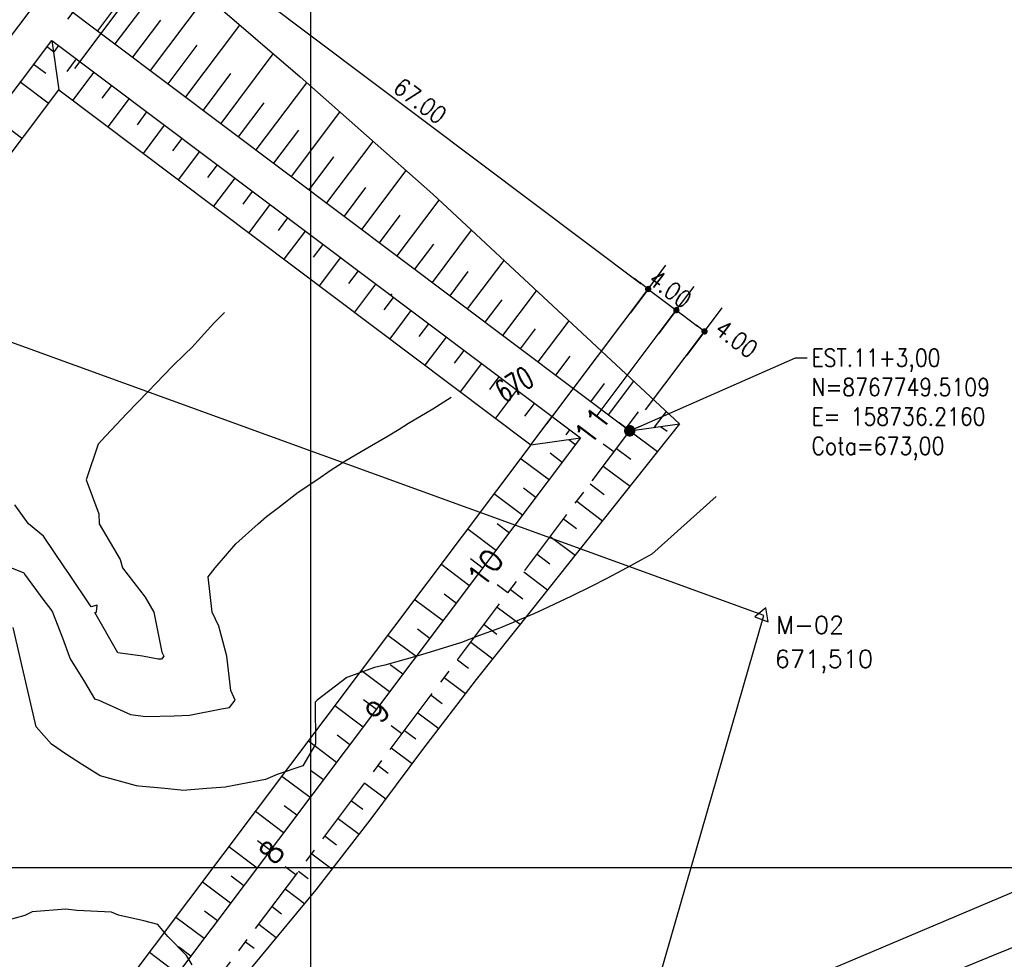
# Model space of a CAD drawing. Header units: millimetres. Extents: x 158365 to 159725, y 8767237 to 8767959.
# Tile 8 of 10: x 158667 to 158779, y 8767690 to 8767796. Entities that reach past the tile are written whole.
import ezdxf
from ezdxf.enums import TextEntityAlignment as Align

# ---------------------------------------------------------------- set-up
doc = ezdxf.new("R2010")
doc.units = ezdxf.units.MM
doc.header["$LTSCALE"] = 5
doc.linetypes.add('CENTER', pattern=[50.800000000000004, 31.75, -6.35, 6.35, -6.35])
for name, color, linetype in [('$CURVAS1', 30, 'Continuous'), ('$CURVAS2', 40, 'Continuous'), ('AREA_ESPECIAL', 3, 'Continuous'), ('CERCA', 3, 'CERCA_LINE'), ('MALHA', 9, 'Continuous'), ('MALHA_100', 7, 'Continuous'), ('TER-BERMA', 103, 'Continuous'), ('TER-COORDENADAS', 101, 'Continuous'), ('TER-COTAS', 101, 'Continuous'), ('TER-EIXO', 100, 'CENTER'), ('TER-ESTACAS', 100, 'Continuous'), ('TER-OFFSET', 102, 'Continuous'), ('TER-OFFSET-LINHA', 101, 'Continuous'), ('TEXTO', 2, 'Continuous'), ('TXT_COORD', 3, 'Continuous'), ('TXT_CURVA', 2, 'Continuous')]:
    doc.layers.add(name, color=color, linetype=linetype)
doc.styles.add('GEOSIS', font='ROMANS.SHX')
doc.styles.add('ROMANS', font='romans.shx', dxfattribs={"width": 0.85})
doc.styles.add('SIMPLEX', font='simplex', dxfattribs={"height": 0.2})
doc.linetypes.add('CERCA_LINE', pattern='A,0.5,-0.2,["X",Standard,S=0.1,R=0,X=-0.1,Y=-0.05],-0.25', length=0.95)
doc.dimstyles.new('COTA-500-EXTERNA', dxfattribs={"dimtxt": 2, "dimasz": 1, "dimexe": 0, "dimexo": 3, "dimgap": 0.5, "dimtad": 1, "dimzin": 4, "dimdsep": 46, "dimtxsty": 'ROMANS', "dimblk1": 'DOT1', "dimblk2": 'DOT1', "dimsah": 1, "dimcen": 0.2, "dimclrd": 256, "dimclre": 256, "dimclrt": 102, "dimadec": 0, "dimazin": 0, "dimtfac": 1, "dimtix": 1, "dimtmove": 2, "dimatfit": 3, "dimldrblk": 'DOT1', "dimfxl": 0, "dimtvp": 0.025, "dimtolj": 1, "dimtzin": 4, "dimlwd": -1, "dimlwe": -1, "dimarcsym": 0})

# ---------------------------------------------------------------- blocks, each defined once
blk = doc.blocks.new('DOT1')
for p, q in [((0, 0), (1.687538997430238e-14, 3.360000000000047)), ((0, 1.091393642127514e-11), (0, -3.360000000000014))]:
    blk.add_line(p, q)
at = {"linetype": 'ByBlock'}
blk.add_line((0, 0), (-1.2, 0), dxfattribs=at)
at = {"color": 0, "linetype": 'ByBlock', "const_width": 0.36}
blk.add_lwpolyline([(-0.1800000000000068, 0, 1), (0.1800000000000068, 0, 1)], format="xyb", close=True, dxfattribs=at)
blk = doc.blocks.new('*D26')
at = {"layer": 'Defpoints', "color": 0}
for p in [(158684.7520659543, 8767805.862502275), (158670.6718367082, 8767793.793614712), (158671.4647684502, 8767788.192609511, -33.68120000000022)]:
    blk.add_point(p, dxfattribs=at)
at = {"layer": 'TER-COTAS'}
for p, q in [((158680.7558553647, 8767808.867548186), (158679.9566132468, 8767809.468557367)), ((158672.4748642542, 8767796.191341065), (158681.5550974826, 8767808.266539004)), ((158681.5550974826, 8767808.266539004), (158684.7520659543, 8767805.862502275)), ((158673.2677959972, 8767790.590335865), (158684.7520659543, 8767805.862502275)), ((158685.5513080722, 8767805.261493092), (158686.3505501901, 8767804.660483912))]:
    blk.add_line(p, q, dxfattribs=at)
for p, rotation in [((158681.5550974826, 8767808.266539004), 323.0577907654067), ((158684.7520659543, 8767805.862502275), 143.0577907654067)]:
    blk.add_blockref('DOT1', p, dxfattribs=dict(at, rotation=rotation))
at = {"layer": 'TER-COTAS', "color": 102, "insert": (158684.0550954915, 8767808.263383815), "char_height": 2, "attachment_point": 5, "rotation": 323.0577907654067, "style": 'ROMANS'}
blk.add_mtext('\\A1;4.00', dxfattribs=at)
blk = doc.blocks.new('*D28')
at = {"layer": 'Defpoints', "color": 0}
for p in [(158741.4982563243, 8767763.190850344), (158730.614995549, 8767748.717926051), (158725.0139903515, 8767747.924994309, -33.68120000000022)]:
    blk.add_point(p, dxfattribs=at)
at = {"layer": 'TER-COTAS'}
for p, q in [((158737.5020457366, 8767766.195896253), (158736.7028036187, 8767766.796905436)), ((158726.8170178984, 8767750.322720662), (158738.3012878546, 8767765.59488707)), ((158738.3012878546, 8767765.59488707), (158741.4982563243, 8767763.190850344)), ((158732.4180230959, 8767751.115652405), (158741.4982563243, 8767763.190850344)), ((158742.2974984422, 8767762.58984116), (158743.0967405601, 8767761.988831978))]:
    blk.add_line(p, q, dxfattribs=at)
for p, rotation in [((158738.3012878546, 8767765.59488707), 323.0577907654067), ((158741.4982563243, 8767763.190850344), 143.0577907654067)]:
    blk.add_blockref('DOT1', p, dxfattribs=dict(at, rotation=rotation))
at = {"layer": 'TER-COTAS', "color": 102, "insert": (158740.8012858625, 8767765.591731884), "char_height": 2, "attachment_point": 5, "rotation": 323.0577907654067, "style": 'ROMANS'}
blk.add_mtext('\\A1;4.00', dxfattribs=at)

msp = doc.modelspace()

# ---------------------------------------------------------------- linework, layer by layer
at = {"layer": '$CURVAS1'}
msp.add_polyline3d([(158666.091, 8767733.958, 670), (158667.4931, 8767733.3921, 670), (158667.5641, 8767733.2389, 670), (158669.7635, 8767730.2782, 670), (158670.5605, 8767729.2318, 670), (158670.7425, 8767728.958, 670), (158671.8885, 8767726.0283, 670), (158672.6462, 8767723.958, 670), (158672.7687, 8767723.6482, 670), (158674.3839, 8767721.0375, 670), (158675.5123, 8767719.1355, 670), (158676.0181, 8767718.958, 670), (158679.6139, 8767717.3387, 670), (158681.344, 8767717.1173, 670), (158684.5346, 8767717.18, 670), (158686.275, 8767717.2554, 670), (158689.9313, 8767717.9733, 670), (158690.8358, 8767718.1336, 670), (158691.4798, 8767718.958, 670), (158690.97, 8767720.0508, 670), (158690.5346, 8767723.958, 670), (158689.6167, 8767727.3442, 670), (158688.8608, 8767728.958, 670), (158688.4199, 8767732.9655, 670), (158689.1911, 8767733.958, 670), (158691.5498, 8767736.7057, 670), (158694.0908, 8767738.958, 670), (158695.0101, 8767739.785, 670), (158696.3617, 8767740.8343, 670), (158698.6294, 8767742.5465, 670), (158700.7436, 8767743.958, 670), (158702.3536, 8767745.098, 670), (158704.024, 8767746.1589, 670), (158706.1931, 8767747.4191, 670), (158708.8136, 8767748.958, 670), (158710.0484, 8767749.7084, 670), (158711.1422, 8767750.3951, 670), (158713.8925, 8767752.0203, 670), (158715.9668721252, 8767753.312041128, 670)], dxfattribs=at)
at = {"layer": '$CURVAS2'}
for points in [[(158690.2570003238, 8767762.920746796, 669), (158689.0476, 8767761.71, 669), (158686.5378, 8767758.958, 669), (158685.7809, 8767758.2434, 669), (158684.3396, 8767756.7899, 669), (158682.4614, 8767754.8825, 669), (158681.5996, 8767753.958, 669), (158679.1634, 8767751.4785, 669), (158676.7891, 8767748.958, 669), (158675.9125, 8767747.9803, 669), (158674.5742, 8767743.958, 669), (158675.9947, 8767740.1002, 669), (158676.0243, 8767738.958, 669), (158678.4091, 8767734.929, 669), (158678.6962, 8767733.958, 669), (158681.2682, 8767730.6471, 669), (158682.25, 8767728.958, 669), (158683.1578, 8767724.4263, 669), (158683.3759, 8767723.958, 669), (158683.0942, 8767723.6169, 669), (158682.7503, 8767723.6114, 669), (158680.9715, 8767723.958, 669), (158678.1428, 8767724.3415, 669), (158675.5542, 8767728.9059, 669), (158675.7281, 8767728.958, 669), (158675.8068, 8767729.7245, 669), (158675.1307, 8767729.5439, 669), (158672.6113, 8767733.3334, 669), (158672.1356, 8767733.958, 669), (158669.7211, 8767737.553, 669), (158668.0257, 8767738.958, 669), (158666.4944, 8767741.0995, 669)], [(158746.034602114, 8767742.074646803, 671), (158738.7092, 8767735.5291, 671), (158737.4885, 8767734.8283, 671), (158735.8705, 8767733.958, 671), (158733.544, 8767732.7172, 671), (158731.898, 8767731.9068, 671), (158729.547, 8767730.7112, 671), (158725.7503, 8767728.958, 671), (158725.4845, 8767728.8362, 671), (158725.3318, 8767728.7744, 671), (158721.3565, 8767727.0922, 671), (158719.0799, 8767726.2705, 671), (158717.1403, 8767725.5247, 671), (158713.0772, 8767724.2653, 671), (158712.8169, 8767724.1715, 671), (158712.0765, 8767723.958, 671), (158708.4392, 8767722.9269, 671), (158707.2833, 8767722.6774, 671), (158704.1392, 8767721.5269, 671), (158700.7625, 8767718.958, 671), (158700.5376, 8767718.73, 671), (158700.581, 8767713.958, 671), (158699.1416, 8767711.5221, 671), (158696.2155, 8767710.5417, 671), (158694.919, 8767709.9672, 671), (158690.505, 8767709.1207, 671), (158690.3584, 8767709.0885, 671), (158688.2648, 8767708.958, 671), (158685.5335, 8767708.7383, 671), (158685.32, 8767708.7508, 671), (158683.4869, 8767708.958, 671), (158680.5493, 8767709.2094, 671), (158680.2752, 8767709.2549, 671), (158676.1435, 8767710.3979, 671), (158674.0522, 8767711.7009, 671), (158672.3386, 8767712.7881, 671), (158670.6213, 8767713.958, 671), (158668.9131, 8767715.937, 671), (158666.3054000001, 8767727.1944, 671)], [(158686.5998, 8767688.958, 672), (158685.9525, 8767690.0158, 672), (158683.8161, 8767692.173, 672), (158682.7047, 8767693.5201, 672), (158681.1038, 8767693.958, 672), (158678.2286, 8767694.568, 672), (158677.4473, 8767694.9106, 672), (158673.4992, 8767695.1092, 672), (158672.2689, 8767695.2674, 672), (158668.4319, 8767694.9746, 672), (158667.6245, 8767694.5562, 672), (158665.4185, 8767693.958, 672), (158663.4272, 8767692.9508, 672), (158662.5076, 8767693.126, 672), (158659.3677, 8767691.0699, 672), (158656.3269, 8767690.7646, 672), (158654.9245, 8767689.9562, 672), (158653.3411, 8767688.958, 672)]]:
    msp.add_polyline3d(points, dxfattribs=at)
at = {"layer": 'AREA_ESPECIAL'}
msp.add_lwpolyline([(158751.4119141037, 8767728.561602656), (158539.1625147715, 8767805.660036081), (158436.386033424, 8767649.323210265), (158528.6182, 8767599.2073), (158624.5666655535, 8767563.495223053), (158697.9235, 8767543.0702)], close=True, dxfattribs=at)
at = {"layer": 'CERCA'}
for p in [(158709.2027209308, 8767764.967253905, 670.9003), (158709.2138936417, 8767764.974513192, -34.80219999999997)]:
    msp.add_point(p, dxfattribs=at)
at = {"layer": 'MALHA'}
for p, q in [((158700, 8767959.372711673), (158700, 8767376.900943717)), ((158365.2893181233, 8767700), (158908.2084531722, 8767700)), ((158365.2893181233, 8767700), (158993.2970874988, 8767700))]:
    msp.add_line(p, q, dxfattribs=at)
at = {"layer": 'MALHA_100'}
msp.add_line((158365.2893181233, 8767700), (158993.2970874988, 8767700), dxfattribs=at)
at = {"layer": 'TER-BERMA'}
for p, q in [((158535.8538573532, 8767621.163627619), (158669.8789049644, 8767799.394619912)), ((158669.8789049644, 8767799.394619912), (158736.2160007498, 8767749.510857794))]:
    msp.add_line(p, q, dxfattribs=at)
msp.add_lwpolyline([(158730.61499555, 8767748.717926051), (158601.3980213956, 8767576.88087071), (158541.4548625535, 8767621.956559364), (158670.6718367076, 8767793.793614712)], close=True, dxfattribs=at)
at = {"layer": 'TER-EIXO', "ltscale": 0.05, "flags": 128}
msp.add_lwpolyline([(158602.191, 8767571.2799), (158736.216, 8767749.5109)], dxfattribs=at)
at = {"layer": 'TER-ESTACAS', "flags": 128}
for points in [[(158736.216, 8767749.5109), (158735.0171366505, 8767750.412413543)], [(158734.4129864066, 8767747.113191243), (158733.2141230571, 8767748.014704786)], [(158722.3928058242, 8767731.128346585), (158721.1939424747, 8767732.029860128)], [(158710.3726252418, 8767715.143501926), (158709.1737618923, 8767716.04501547)], [(158698.3524446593, 8767699.158657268), (158697.1535813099, 8767700.06017081)]]:
    msp.add_lwpolyline(points, dxfattribs=at)
at = {"layer": 'TER-OFFSET'}
for p, q in [((158670.6718367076, 8767793.793614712, -33.68120000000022), (158671.4647684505, 8767788.192609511, -33.68120000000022)), ((158736.216, 8767749.5109), (158741.8732930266, 8767750.312151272)), ((158725.0139903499, 8767747.924994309, -33.68120000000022), (158730.61499555, 8767748.717926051, -33.68120000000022))]:
    msp.add_line(p, q, dxfattribs=at)
for points in [[(158683.6520498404, 8767802.735803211), (158698.8287750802, 8767789.640958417)], [(158698.8287750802, 8767789.640958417), (158713.8663666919, 8767776.361089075)], [(158713.8663666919, 8767776.361089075), (158728.5912532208, 8767762.665374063)], [(158728.5912532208, 8767762.665374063), (158741.8732930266, 8767750.312151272), (158736.8680399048, 8767744.015870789), (158734.3770462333, 8767740.884291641), (158725.0366192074, 8767729.14026882), (158718.8104937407, 8767721.31029923), (158712.7205591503, 8767713.377917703), (158706.7443567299, 8767705.360012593), (158700.6011926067, 8767697.467658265), (158694.2178561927, 8767689.755907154), (158687.83435993, 8767682.044276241), (158681.5615587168, 8767674.249405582), (158675.6504945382, 8767666.18251823), (158669.6523129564, 8767658.18114087), (158663.6537317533, 8767650.180064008), (158657.3220263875, 8767642.429487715), (158650.5800699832, 8767634.98740935), (158649.0521188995, 8767633.596576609)], [(158726.3851452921, 8767528.366336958), (158725.3975476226, 8767530.306996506), (158716.3501892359, 8767548.195878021), (158707.3045808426, 8767566.085499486), (158699.9763685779, 8767580.575664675), (158701.3782167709, 8767584.425562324), (158701.016961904, 8767585.1412794), (158691.9828666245, 8767603.035768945), (158683.0509156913, 8767620.973448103), (158674.4207004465, 8767639.038709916), (158670.8665846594, 8767646.173411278), (158679.4406839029, 8767649.663123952), (158684.6280392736, 8767651.774302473), (158694.2620163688, 8767655.694312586), (158703.5056090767, 8767659.510491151), (158712.7490460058, 8767663.327038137), (158721.9923271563, 8767667.143953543), (158731.2362314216, 8767670.95939527), (158740.4796683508, 8767674.775942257), (158749.7229105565, 8767678.592949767), (158758.9668537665, 8767682.408299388), (158768.2102128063, 8767686.225030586), (158777.4542339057, 8767690.040195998), (158786.7178831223, 8767693.808940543)]]:
    msp.add_lwpolyline(points, dxfattribs=at)
at = {"layer": 'TER-OFFSET', "elevation": -33.68120000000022}
msp.add_lwpolyline([(158725.0139903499, 8767747.924994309), (158600.6050896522, 8767582.481875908), (158547.0558677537, 8767622.749491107), (158671.4647684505, 8767788.192609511)], close=True, dxfattribs=at)
at = {"layer": 'TER-OFFSET-LINHA'}
for p, q in [((158677.8713261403, 8767793.38452808), (158684.4108894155, 8767802.081058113)), ((158675.8732208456, 8767794.887051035), (158679.2474753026, 8767799.3742475)), ((158681.8675367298, 8767790.37948217), (158688.2050707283, 8767798.807346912)), ((158679.8694314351, 8767791.882005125), (158683.0234955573, 8767796.076385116)), ((158685.8637473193, 8767787.374436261), (158691.999252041, 8767795.533635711)), ((158670.8563879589, 8767792.490006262), (158670.0609995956, 8767793.088117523)), ((158670.8700696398, 8767792.393363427), (158671.4710788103, 8767793.19260553)), ((158683.8656420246, 8767788.876959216), (158687.1493376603, 8767793.243727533)), ((158672.4011466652, 8767790.269770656), (158673.4691841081, 8767791.690082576)), ((158689.8599579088, 8767784.369390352), (158695.7934333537, 8767792.25992451)), ((158669.9787885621, 8767790.021974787), (158668.5584766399, 8767791.090012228)), ((158673.0632526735, 8767786.990591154), (158675.4672894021, 8767790.18755962)), ((158687.861852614, 8767785.871913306), (158690.9896128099, 8767790.031313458)), ((158670.2529221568, 8767786.687870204), (158667.0559536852, 8767789.091906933)), ((158676.3762459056, 8767787.236650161), (158677.4653946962, 8767788.685036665)), ((158693.8561684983, 8767781.364344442), (158699.5806579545, 8767788.976962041)), ((158677.0594632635, 8767783.985545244), (158679.4634999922, 8767787.18251371)), ((158691.8580632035, 8767782.866867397), (158694.7592802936, 8767786.725002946)), ((158667.2478762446, 8767782.691659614), (158664.050907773, 8767785.095696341)), ((158680.3724564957, 8767784.23160425), (158681.4616052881, 8767785.679990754)), ((158697.8523790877, 8767778.359298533), (158703.3400558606, 8767785.656994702)), ((158681.0556738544, 8767780.98049933), (158683.4597105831, 8767784.177467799)), ((158684.3897784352, 8767781.254632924), (158685.457815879, 8767782.674944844)), ((158695.854273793, 8767779.861821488), (158698.669921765, 8767783.606164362)), ((158701.8485896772, 8767775.354252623), (158707.0994537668, 8767782.337027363)), ((158685.0518844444, 8767777.975453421), (158687.4559211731, 8767781.172421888)), ((158699.8504843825, 8767776.856775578), (158702.6637283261, 8767780.597921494)), ((158688.3648776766, 8767778.22151243), (158689.4540264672, 8767779.669898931)), ((158689.0480950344, 8767774.970407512), (158691.4521317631, 8767778.167375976)), ((158705.8448002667, 8767772.349206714), (158710.8588516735, 8767779.017060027)), ((158703.846694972, 8767773.851729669), (158706.2985344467, 8767777.112267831)), ((158692.3610882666, 8767775.216466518), (158693.450237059, 8767776.664853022)), ((158693.0443056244, 8767771.965361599), (158695.4483423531, 8767775.162330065)), ((158709.8410108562, 8767769.344160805), (158714.6026142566, 8767775.676300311)), ((158696.3784102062, 8767772.239495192), (158697.44644765, 8767773.659807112)), ((158707.8429055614, 8767770.84668376), (158710.1964693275, 8767773.976531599)), ((158697.0405162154, 8767768.960315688), (158699.444552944, 8767772.157284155)), ((158713.8372214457, 8767766.339114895), (158718.2838358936, 8767772.252371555)), ((158700.3535094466, 8767769.206374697), (158701.4426582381, 8767770.654761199)), ((158711.8391161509, 8767767.84163785), (158713.9788423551, 8767770.687117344)), ((158701.0367268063, 8767765.955269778), (158703.440763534, 8767769.152238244)), ((158717.8334320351, 8767763.334068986), (158721.96505753, 8767768.828442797)), ((158704.3497200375, 8767766.201328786), (158705.43886883, 8767767.64971529)), ((158715.8353267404, 8767764.83659194), (158717.8960789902, 8767767.577049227)), ((158705.0329373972, 8767762.950223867), (158707.4369741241, 8767766.147192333)), ((158721.8296426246, 8767760.329023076), (158725.646279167, 8767765.40451404)), ((158708.367041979, 8767763.22435746), (158709.43507942, 8767764.644669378)), ((158719.8315373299, 8767761.831546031), (158721.7336295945, 8767764.361011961)), ((158709.0291479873, 8767759.945177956), (158711.433184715, 8767763.142146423)), ((158712.3421412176, 8767760.191236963), (158713.4312900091, 8767761.639623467)), ((158725.8258532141, 8767757.323977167), (158729.3275128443, 8767761.980601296)), ((158723.8277479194, 8767758.826500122), (158725.5289505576, 8767761.088816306)), ((158713.0253585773, 8767756.940132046), (158715.429395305, 8767760.137100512)), ((158716.3383518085, 8767757.186191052), (158717.4275006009, 8767758.634577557)), ((158727.8239585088, 8767755.821454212), (158729.4525399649, 8767757.987196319)), ((158729.8220638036, 8767754.318931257), (158733.0087946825, 8767758.556752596)), ((158717.0215691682, 8767753.935086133), (158719.425605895, 8767757.1320546)), ((158720.3556737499, 8767754.209219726), (158721.4237111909, 8767755.629531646)), ((158731.8201690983, 8767752.816408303), (158733.3697754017, 8767754.877126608)), ((158733.8182743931, 8767751.313885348), (158736.6900765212, 8767755.132903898)), ((158721.0177797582, 8767750.930040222), (158723.421816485, 8767754.127008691)), ((158724.3307729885, 8767751.176099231), (158725.4199217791, 8767752.624485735)), ((158735.8163796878, 8767749.811362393), (158737.2036977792, 8767751.656264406)), ((158739.0166851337, 8767749.90756542), (158740.3713583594, 8767751.709055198)), ((158725.0139903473, 8767747.924994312), (158727.4180270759, 8767751.12196278)), ((158729.0048413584, 8767749.072491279), (158729.4161323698, 8767749.619439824)), ((158736.2159969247, 8767749.510860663), (158739.358039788, 8767747.148127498)), ((158739.7163393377, 8767750.006658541), (158740.4465261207, 8767749.457577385)), ((158729.3113871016, 8767748.5333748), (158730.1067754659, 8767747.93526354)), ((158727.1839405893, 8767747.005195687), (158728.6042525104, 8767745.937158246)), ((158734.7134743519, 8767747.512755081), (158736.3373454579, 8767746.29164694)), ((158723.9047610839, 8767746.34308968), (158727.1017295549, 8767743.93905295)), ((158733.210951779, 8767745.5146495), (158736.2452567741, 8767743.232932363)), ((158731.7084292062, 8767743.516543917), (158733.3142613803, 8767742.309000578)), ((158724.1508200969, 8767743.03009645), (158725.5992065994, 8767741.940947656)), ((158720.8997151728, 8767742.34687909), (158724.0966836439, 8767739.94284236)), ((158730.2059066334, 8767741.518438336), (158733.1316212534, 8767739.31837829)), ((158721.1738487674, 8767739.012774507), (158722.5941606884, 8767737.944737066)), ((158728.7033840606, 8767739.520332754), (158730.158021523, 8767738.426483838)), ((158717.8946692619, 8767738.3506685), (158721.0916377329, 8767735.94663177)), ((158727.2008614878, 8767737.522227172), (158730.0181455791, 8767735.403704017)), ((158718.140728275, 8767735.03767527), (158719.5891147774, 8767733.948526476)), ((158725.698338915, 8767735.52412159), (158727.1349374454, 8767734.443837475)), ((158714.8896233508, 8767734.35445791), (158718.0865918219, 8767731.95042118)), ((158724.1958163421, 8767733.526016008), (158726.9046699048, 8767731.489029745)), ((158722.6932937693, 8767731.527910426), (158724.1008514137, 8767730.46946429)), ((158711.88457744, 8767730.35824732), (158715.081545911, 8767727.95421059)), ((158715.1637569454, 8767731.020353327), (158716.5840688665, 8767729.952315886)), ((158721.1907696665, 8767729.529805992), (158723.7913594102, 8767727.574231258)), ((158712.130636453, 8767727.04525409), (158713.5790229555, 8767725.956105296)), ((158719.6882470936, 8767727.53170041), (158721.1330577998, 8767726.445240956)), ((158708.7867424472, 8767726.345457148), (158711.9837109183, 8767723.94142042)), ((158718.1857245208, 8767725.533594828), (158720.6782966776, 8767723.659246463)), ((158716.683201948, 8767723.535489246), (158717.9438152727, 8767722.587541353)), ((158705.7816965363, 8767722.349246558), (158708.9786650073, 8767719.94520983)), ((158709.0608760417, 8767723.011352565), (158710.4811879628, 8767721.943315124)), ((158715.1806639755, 8767721.53739524), (158717.5924728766, 8767719.72377871)), ((158706.0277555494, 8767719.03625333), (158707.4761420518, 8767717.947104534)), ((158713.6781414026, 8767719.539289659), (158714.9400883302, 8767718.590338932)), ((158702.7766506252, 8767718.353035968), (158705.9736190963, 8767715.94899924)), ((158712.1756188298, 8767717.541184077), (158714.5475055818, 8767715.757587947)), ((158703.0507842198, 8767715.018931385), (158704.4710961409, 8767713.950893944)), ((158710.673096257, 8767715.543078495), (158711.939007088, 8767714.591147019)), ((158699.7716047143, 8767714.356825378), (158702.9685731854, 8767711.95278865)), ((158709.1705736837, 8767713.544972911), (158711.525285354, 8767711.774291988)), ((158707.6680511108, 8767711.54686733), (158708.8273417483, 8767710.675111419)), ((158696.7665588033, 8767710.360614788), (158699.9635272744, 8767707.95657806)), ((158700.0176637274, 8767711.04383215), (158701.4660502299, 8767709.954683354)), ((158706.165528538, 8767709.548761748), (158708.5371841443, 8767707.765339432)), ((158697.0406923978, 8767707.026510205), (158698.4610043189, 8767705.958472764)), ((158704.6630059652, 8767707.550656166), (158705.9261244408, 8767706.600824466)), ((158693.7615128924, 8767706.364404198), (158696.9584813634, 8767703.96036747)), ((158703.1604833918, 8767705.55255058), (158705.515689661, 8767703.781497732)), ((158701.657960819, 8767703.554444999), (158702.9583339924, 8767702.57659875)), ((158690.7564669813, 8767702.368193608), (158693.9534354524, 8767699.96415688)), ((158694.0075719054, 8767703.05141097), (158695.4559584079, 8767701.962262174)), ((158700.1554382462, 8767701.556339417), (158702.4441076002, 8767699.83532057)), ((158691.0306005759, 8767699.034089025), (158692.4509124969, 8767697.966051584)), ((158698.6529156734, 8767699.558233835), (158699.7358017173, 8767698.74393216)), ((158687.7514210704, 8767698.371983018), (158690.9483895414, 8767695.96794629)), ((158697.1503931, 8767697.560128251), (158699.3244897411, 8767695.925265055)), ((158695.6478705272, 8767695.56202267), (158696.731135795, 8767694.747435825)), ((158684.7463751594, 8767694.375772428), (158687.9433436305, 8767691.9717357)), ((158687.9974800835, 8767695.05898979), (158689.4458665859, 8767693.969840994)), ((158694.1453479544, 8767693.563917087), (158696.1328215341, 8767692.0693895)), ((158685.0205087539, 8767691.041667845), (158686.440820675, 8767689.973630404)), ((158692.6428253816, 8767691.565811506), (158693.6212518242, 8767690.830060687)), ((158681.7413292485, 8767690.379561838), (158684.9382977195, 8767687.97552511))]:
    msp.add_line(p, q, dxfattribs=at)
at = {"layer": 'TXT_COORD'}
msp.add_lwpolyline([(158751.6516129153, 8767729.436685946), (158750.4002700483, 8767728.431297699), (158751.8966332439, 8767727.85029711)], close=True, dxfattribs=at)

# ---------------------------------------------------------------- texts
at = {"layer": 'TER-COORDENADAS', "color": 102, "insert": (158756.8204636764, 8767758.798691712), "char_height": 2, "attachment_point": 1, "style": 'ROMANS'}
msp.add_mtext('EST.11+3,00\\PN=8767749.5109\\PE= 158736.2160\\PCota=673,00', dxfattribs=at)
at = {"layer": 'TER-ESTACAS', "style": 'SIMPLEX'}
for s, p in [('11', (158731.6691291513, 8767747.623987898)), ('10', (158719.5342104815, 8767731.486560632)), ('9', (158707.9729822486, 8767716.112046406)), ('8', (158695.9528016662, 8767700.127201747))]:
    msp.add_text(s, height=2.5, rotation=53.05780172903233, dxfattribs=at).set_placement(p)
at = {"layer": 'TEXTO', "style": 'GEOSIS'}
for s, p in [('M-02', (158752.8176907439, 8767725.892709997, -3)), ('671,510', (158752.6636357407, 8767722.044204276, 1364.1992))]:
    msp.add_text(s, height=2, dxfattribs=at).set_placement(p, align=Align.BOTTOM_LEFT)
at = {"layer": 'TXT_CURVA', "style": 'GEOSIS', "width": 0.65}
msp.add_text('670', height=2.5, rotation=31.11506412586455, dxfattribs=at).set_placement((158724.149509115, 8767753.077723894, -35.68119999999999), align=Align.BOTTOM_CENTER)

# ---------------------------------------------------------------- dimensions: what is measured, and where the dimension line sits
at = {"layer": 'TER-COTAS'}
for base, p1, p2, location in [((158681.5550974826, 8767808.266539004), (158669.8789218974, 8767799.394607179), (158670.6718367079, 8767793.793614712), (158682.4862856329, 8767812.832582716)), ((158744.6952040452, 8767760.786829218), (158730.6149955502, 8767748.717926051), (158736.2160000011, 8767749.5109), (158748.3185017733, 8767759.938982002))]:
    msp.add_linear_dim(base=base, p1=p1, p2=p2, angle=323.0577907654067, location=location, dimstyle='COTA-500-EXTERNA', dxfattribs=at).render()
for base, p1, p2, picture, middle in [((158684.7520659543, 8767805.862502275), (158670.6718367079, 8767793.793614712), (158671.4647684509, 8767788.192609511, -33.68120000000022), '*D26', (158684.0550954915, 8767808.263383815)), ((158741.4982563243, 8767763.190850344), (158725.0139903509, 8767747.924994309, -33.68120000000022), (158730.6149955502, 8767748.717926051), '*D28', (158740.8012858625, 8767765.591731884))]:
    dim = msp.add_linear_dim(base=base, p1=p1, p2=p2, angle=323.0577907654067, dimstyle='COTA-500-EXTERNA', dxfattribs=at)
    dim.commit()
    dim.dimension.update_dxf_attribs({"geometry": picture, "text_midpoint": middle})
for base, p1, p2, angle in [((158738.3012878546, 8767765.59488707), (158671.4647684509, 8767788.192609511, -33.68120000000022), (158725.0139903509, 8767747.924994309, -33.68120000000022), 323.0577907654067), ((158802.8472958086, 8767707.017500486), (158688.9858643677, 8767638.900228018), (158810.0117174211, 8767690.073491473), 22.92006025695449)]:
    msp.add_linear_dim(base=base, p1=p1, p2=p2, angle=angle, dimstyle='COTA-500-EXTERNA', dxfattribs=at).render()

# ---------------------------------------------------------------- leaders
at = {"layer": 'TER-COORDENADAS', "annotation_type": 0, "has_hookline": 1, "hookline_direction": 0, "text_width": 21.85714285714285}
msp.add_leader([(158736.2159969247, 8767749.510860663), (158755.0204636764, 8767757.798691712), (158756.3204636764, 8767757.798691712)], dimstyle='COTA-500-EXTERNA', override={"dimasz": 1.3, "dimgap": 0.5, "dimtad": 0, "dimldrblk": 'Dot'}, dxfattribs=at)

doc.saveas('drawing.dxf')
